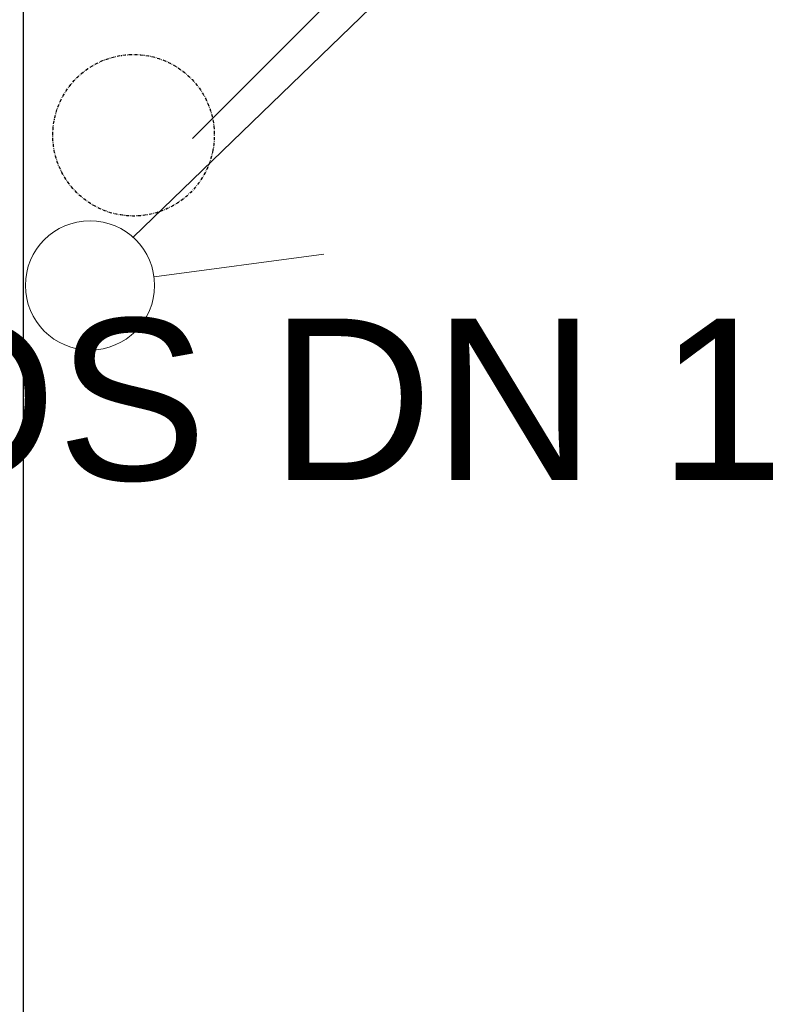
# Model space of a CAD drawing. Header units: millimetres. Extents: x -28761 to 4793, y -4271 to 20239.
# Tile 234 of 256: x -133 to 450, y 7352 to 8114. Entities that reach past the tile are written whole.
import ezdxf

# ---------------------------------------------------------------- set-up
doc = ezdxf.new("R2010")
doc.units = ezdxf.units.MM
doc.header["$MEASUREMENT"] = 0
doc.linetypes.add('Čerchovaná M', pattern=[4.5, 2.5, -0.85, 0.3, -0.85])
for name, color, linetype in [('5._POHLED ZÁPADNÍ_1_Anotace - SP', 7, 'Continuous'), ('5._POHLED ZÁPADNÍ_1_Nové_3D prvky fasada stavajici', 7, 'Continuous'), ('5._POHLED ZÁPADNÍ_1_Nové_Konstrukce - nosné', 7, 'Continuous'), ('5._POHLED ZÁPADNÍ_1_Nové_Popis', 7, 'Continuous'), ('5._POHLED ZÁPADNÍ_1_TZB - kanalizace', 7, 'Continuous')]:
    doc.layers.add(name, color=color, linetype=linetype)
doc.styles.add('GENEROVANÝ_STYL_1', font='txt')

msp = doc.modelspace()

# ---------------------------------------------------------------- linework, layer by layer
at = {"layer": '5._POHLED ZÁPADNÍ_1_Nové_3D prvky fasada stavajici', "color": 1, "linetype": 'Čerchovaná M', "lineweight": 25, "flags": 128}
msp.add_lwpolyline([(16.09, 8013.31, -1), (-106.75, 8036.46, -1)], format="xyb", close=True, dxfattribs=at)
at = {"layer": '5._POHLED ZÁPADNÍ_1_Nové_Konstrukce - nosné', "color": 1, "linetype": 'Čerchovaná M', "lineweight": 25}
for p, q in [((-130.77, 18117.85), (-130.77, 194.27)), ((-130.68, 18117.85), (-130.68, 194.27))]:
    msp.add_line(p, q, dxfattribs=at)
at = {"layer": '5._POHLED ZÁPADNÍ_1_Nové_Konstrukce - nosné', "color": 1, "linetype": 'Čerchovaná M', "lineweight": 25, "flags": 128}
msp.add_lwpolyline([(-130.59, 194.27), (-130.59, 18117.85)], dxfattribs=at)
at = {"layer": '5._POHLED ZÁPADNÍ_1_Nové_Popis', "color": 1, "linetype": 'Continuous', "lineweight": 25}
msp.add_line((201.96, 8224.1), (0.34, 8022.47), dxfattribs=at)
at = {"layer": '5._POHLED ZÁPADNÍ_1_TZB - kanalizace', "color": 30, "linetype": 'Continuous', "lineweight": 20, "true_color": 0xff6600}
for p, q in [((-45.77, 7946.1), (396.28, 8372.77)), ((-29.5, 7915.31), (101.94, 7932.89))]:
    msp.add_line(p, q, dxfattribs=at)
msp.add_circle((-79.06, 7908.68), 50, dxfattribs=at)

# ---------------------------------------------------------------- texts
at = {"layer": '5._POHLED ZÁPADNÍ_1_Anotace - SP', "color": 1, "linetype": 'Continuous', "lineweight": 25, "insert": (210.67, 7819.62), "char_height": 125, "attachment_point": 5, "style": 'GENEROVANÝ_STYL_1'}
msp.add_mtext('\\A1;{\\pqc;\\fArial|b0|i0|c238|p38;DS DN 1\\fArial|b0|i0|c238|p38;2\\fArial|b0|i0|c238|p38;0}', dxfattribs=at)

doc.saveas('drawing.dxf')
